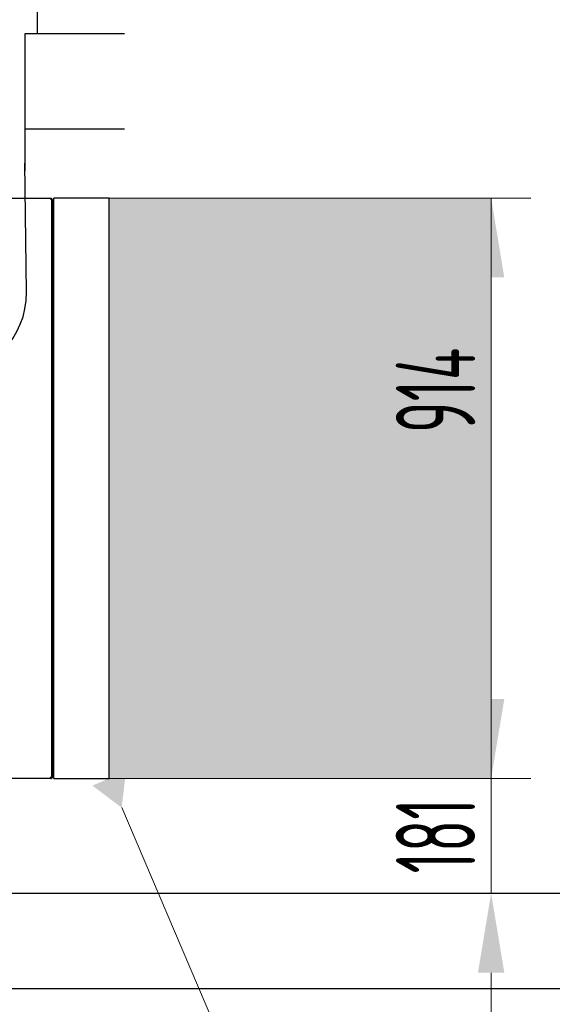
# Model space of a CAD drawing. Header units: millimetres. Extents: x 8221 to 89444, y -105166 to -5578.
# Tile 93 of 118: x 50191 to 51030, y -30159 to -28608. Entities that reach past the tile are written whole.
import ezdxf

# ---------------------------------------------------------------- set-up
doc = ezdxf.new("R2010")
doc.units = ezdxf.units.MM
doc.linetypes.add('phl_thick', pattern=[0])
for name, color, linetype, lineweight in [('UT_KOTY - DIMENZE', 7, 'Continuous', 5), ('VZT_21 ZAŘÍZENÍ - OBRYS', 1, 'Continuous', 30), ('VZT_23 ZAŘÍZENÍ - SERVISNÍ PROSTOR', 8, 'Continuous', 5), ('VZT_50 POPIS - OBECNE', 7, 'Continuous', 13)]:
    doc.layers.add(name, color=color, linetype=linetype, lineweight=lineweight)
doc.layers.add('VZT_IZOLACE - TEPELNÁ', color=6, linetype='IZOLACE TEPELNA')
doc.styles.add('ISOCP 2.5', font='isocp.shx', dxfattribs={"width": 0.6, "height": 2.5})
doc.styles.get("Standard").update_dxf_attribs({"font": 'arial.ttf'})
doc.linetypes.add('IZOLACE TEPELNA', pattern='A,12.7,-1.5,["T",Standard,S=2.54,R=0,X=0,Y=-1.27],-3', length=17.2)

# ---------------------------------------------------------------- blocks, each defined once
blk = doc.blocks.new('_DatumFilled')
at = {"color": 0}
blk.add_solid([(0, 0.577), (-1, 0), (0, -0.577)], dxfattribs=at)

msp = doc.modelspace()

# ---------------------------------------------------------------- hatches: boundary and pattern name
at = {"layer": 'VZT_23 ZAŘÍZENÍ - SERVISNÍ PROSTOR'}
h = msp.add_hatch(color=256, dxfattribs=at)
h.dxf.hatch_style = 1
h.paths.add_polyline_path([(50331.8, -28888.8), (50331.8, -29803), (50933.6, -29803), (50933.6, -28888.8)])

# ---------------------------------------------------------------- linework, layer by layer
for p, q in [((50356, -28629.9), (50198.7, -28629.9)), ((50356, -28779.9), (50198.7, -28779.9)), ((49872.2, -29984), (52316.2, -29984)), ((49872.2, -30134), (52466.2, -30134))]:
    msp.add_line(p, q)
at = {"layer": 'UT_KOTY - DIMENZE'}
for p, q in [((50381.8, -28888.8), (50996.1, -28888.8)), ((50933.6, -29678), (50933.6, -29013.8)), ((50933.6, -29678), (50933.6, -29553)), ((50381.8, -29803), (50996.1, -29803)), ((50381.8, -29803), (50996.1, -29803)), ((50933.6, -29984), (50933.6, -29803)), ((50381.8, -29984), (50996.1, -29984)), ((50933.6, -30109), (50933.6, -30234))]:
    msp.add_line(p, q, dxfattribs=at)
for points in [[(50912.8, -29013.8), (50954.4, -29013.8), (50933.6, -28888.8)], [(50912.8, -29678), (50954.4, -29678), (50933.6, -29803)], [(50912.8, -29678), (50954.4, -29678), (50933.6, -29803)], [(50912.8, -30109), (50954.4, -30109), (50933.6, -29984)]]:
    msp.add_solid(points, dxfattribs=at)
at = {"layer": 'VZT_21 ZAŘÍZENÍ - OBRYS'}
for p, q in [((49755, -28888.8), (50239.7, -28888.8)), ((50239.7, -28888.8), (50239.7, -28889.3)), ((50239.8, -28888.8), (50240.7, -28888.8)), ((50240.7, -28888.8), (50240.7, -29803)), ((50242.8, -28892), (50240.7, -28892)), ((50242.8, -29800.6), (50242.8, -28891.8)), ((50244.4, -28890.3), (50244.3, -28890.3)), ((50244.4, -29803), (50244.4, -28888.8)), ((50239.7, -29803), (49755, -29803)), ((50239.7, -29802.4), (50239.7, -29803)), ((50239.8, -29803), (50240.7, -29803)), ((50242.8, -29800), (50240.7, -29800)), ((50243.5, -29802), (50243.5, -29801.6)), ((50243.5, -29802), (50244.2, -29802)), ((50244.4, -29802.1), (50244.3, -29802.1))]:
    msp.add_line(p, q, dxfattribs=at)
msp.add_lwpolyline([(50244.4, -29803), (50331.8, -29803), (50331.8, -28888.8), (50244.4, -28888.8)], dxfattribs=at)
for points, knots in [([(50240.7, -28888.8), (50240.7, -28889.2), (50240.3, -28889.6), (50239.7, -28890.1), (50239.5, -28890.2), (50239.3, -28890.3), (50239, -28890.5)], [-1, -1, -1, -1, -0.246936, -0.246936, -0.246936, 0, 0, 0, 0]), ([(50239, -28890.5), (50239.4, -28890), (50239.8, -28889.5), (50239.8, -28888.9), (50239.8, -28888.9), (50239.8, -28888.8), (50239.8, -28888.8)], [0, 0, 0, 0, 0.909225, 0.909225, 0.909225, 1, 1, 1, 1]), ([(50239.6, -28888.9), (50239.5, -28889.1), (50239.3, -28889.4), (50239.2, -28889.8), (50239.2, -28890), (50239.1, -28890.3), (50239, -28890.5)], [-0.7752376, -0.7752376, -0.7752376, -0.7752376, -0.2469362, -0.2469362, -0.2469362, 0, 0, 0, 0]), ([(50244.3, -28890.3), (50243.7, -28890.7), (50243.1, -28891.1), (50242.9, -28891.5), (50242.9, -28891.6), (50242.8, -28891.7), (50242.8, -28891.8)], [-1, -1, -1, -1, -0.2229997, -0.2229997, -0.2229997, 0, 0, 0, 0]), ([(50243.7, -28890.4), (50243.4, -28890.6), (50243.1, -28890.9), (50242.9, -28891.3), (50242.9, -28891.4), (50242.8, -28891.6), (50242.8, -28891.8)], [-0.7311109, -0.7311109, -0.7311109, -0.7311109, -0.2229997, -0.2229997, -0.2229997, 0, 0, 0, 0]), ([(50239, -29801.3), (50239.4, -29801.8), (50239.8, -29802.3), (50239.8, -29802.8), (50239.8, -29802.9), (50239.8, -29802.9), (50239.8, -29803)], [0, 0, 0, 0, 0.909225, 0.909225, 0.909225, 1, 1, 1, 1]), ([(50240.7, -29803), (50240.7, -29802.6), (50240.3, -29802.1), (50239.7, -29801.7), (50239.5, -29801.6), (50239.3, -29801.4), (50239, -29801.3)], [-1, -1, -1, -1, -0.246936, -0.246936, -0.246936, 0, 0, 0, 0]), ([(50239.6, -29802.9), (50239.5, -29802.7), (50239.3, -29802.4), (50239.2, -29801.9), (50239.2, -29801.7), (50239.1, -29801.5), (50239, -29801.3)], [-0.7752376, -0.7752376, -0.7752376, -0.7752376, -0.2469362, -0.2469362, -0.2469362, 0, 0, 0, 0]), ([(50243.5, -29801.9), (50243.3, -29801.7), (50243.1, -29801.4), (50242.9, -29801.1), (50242.9, -29800.9), (50242.8, -29800.8), (50242.8, -29800.6)], [-0.6418783, -0.6418783, -0.6418783, -0.6418783, -0.2229997, -0.2229997, -0.2229997, 0, 0, 0, 0]), ([(50244.3, -29802.1), (50243.7, -29801.7), (50243.1, -29801.3), (50242.9, -29800.9), (50242.9, -29800.8), (50242.8, -29800.7), (50242.8, -29800.6)], [-1, -1, -1, -1, -0.223, -0.223, -0.223, 0, 0, 0, 0])]:
    msp.add_open_spline(points, degree=3, knots=knots, dxfattribs=at)
for points in [[(50239, -28890.5), (50239.2, -28890.2), (50239.4, -28889.9), (50239.5, -28889.8)], [(50239.7, -28888.8), (50239.7, -28888.8), (50239.6, -28888.8), (50239.6, -28888.9)], [(50244.3, -28890.3), (50244.1, -28890.3), (50243.9, -28890.3), (50243.7, -28890.4)], [(50239, -29801.3), (50239.2, -29801.6), (50239.4, -29801.9), (50239.5, -29802)], [(50239.7, -29803), (50239.7, -29803), (50239.6, -29803), (50239.6, -29802.9)], [(50244.3, -29802.1), (50244.2, -29802.1), (50244, -29802.1), (50243.8, -29802)]]:
    msp.add_open_spline(points, degree=3, dxfattribs=at)
at = {"layer": 'VZT_23 ZAŘÍZENÍ - SERVISNÍ PROSTOR'}
msp.add_lwpolyline([(50331.8, -28888.8), (50933.6, -28888.8), (50933.6, -29803), (50331.8, -29803)], dxfattribs=at)
at = {"layer": 'VZT_50 POPIS - OBECNE'}
msp.add_lwpolyline([(50351.5, -29849), (50591.7, -30412.3)], dxfattribs=at)
at = {"layer": 'VZT_IZOLACE - TEPELNÁ', "ltscale": 0.5}
for p, q in [((50218.7, -28629.9), (50218.7, -27516.9)), ((50198.7, -28629.9), (50198.7, -28845.5)), ((50201.4, -29036.8), (50199, -28833.5))]:
    msp.add_line(p, q, dxfattribs=at)
msp.add_arc((50071.4, -29038.3), 130, 180.6493, 0.6493, dxfattribs=at)

# ---------------------------------------------------------------- block references
at = {"layer": 'VZT_50 POPIS - OBECNE', "linetype": 'phl_thick', "xscale": 50, "yscale": 50, "zscale": 50, "rotation": 113.094675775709}
msp.add_blockref('_DatumFilled', (50331.8, -29803), dxfattribs=at)

# ---------------------------------------------------------------- texts
at = {"layer": 'UT_KOTY - DIMENZE', "char_height": 125, "attachment_point": 5, "rotation": 90, "style": 'ISOCP 2.5'}
for s, insert in [('914', (50846.1, -29191.6)), ('181', (50846.1, -29893.5))]:
    msp.add_mtext(s, dxfattribs=dict(at, insert=insert))

doc.saveas('drawing.dxf')
